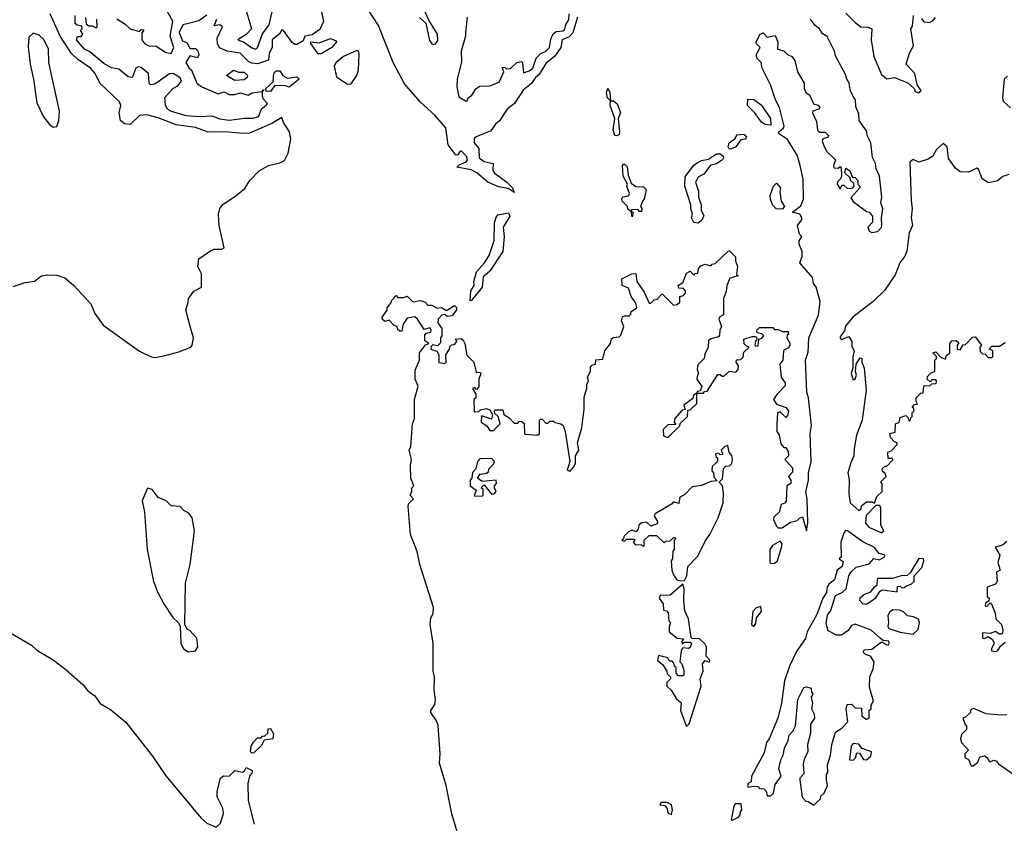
# Model space of a CAD drawing. Extents: x 1678431 to 1860718, y 384618 to 522882.
# Tile 254 of 256: x 1727016 to 1732271, y 496984 to 501273. Entities that reach past the tile are written whole.
import ezdxf

# ---------------------------------------------------------------- set-up
doc = ezdxf.new("R2010")
doc.units = 0

msp = doc.modelspace()

# ---------------------------------------------------------------- linework, layer by layer
at = {"layer": '0CON10XD'}
for points in [[(1729150, 501285), (1729183.3, 501255), (1729202.6, 501162.6), (1729215, 501143.3), (1729225, 501140), (1729235.9, 501144.1), (1729247.3, 501162.7), (1729245.7, 501195), (1729200, 501270), (1729138.8, 501405)], [(1726982, 499848), (1727045, 499870.6), (1727095, 499878), (1727133.3, 499905), (1727165, 499911.1), (1727215, 499910), (1727258, 499895), (1727304.5, 499854.5), (1727396, 499756), (1727416.5, 499705), (1727462.3, 499642.3), (1727655, 499503.1), (1727715, 499474.4), (1727735, 499470), (1727785, 499478.9), (1727865, 499499.5), (1727928.8, 499525), (1727936.4, 499536.4), (1727943.8, 499575), (1727925, 499642.5), (1727903.3, 499725), (1727916.1, 499763.9), (1727916.7, 499785), (1727946.1, 499823.9), (1727986.7, 499845), (1727986.4, 499916.4), (1727967.5, 499955), (1727973, 499997), (1728035, 500040), (1728055, 500047.5), (1728095, 500047.5), (1728107.5, 500055), (1728080, 500175), (1728078, 500235), (1728084.1, 500265.9), (1728101.4, 500288.6), (1728165, 500328.8), (1728217.6, 500372.4), (1728244.2, 500415), (1728295, 500466), (1728344.5, 500495.5), (1728405, 500508.6), (1728428.7, 500521.3), (1728448.9, 500561.1), (1728463.3, 500635), (1728455.7, 500675), (1728424.4, 500725), (1728415, 500751.2), (1728361.5, 500718.5), (1728242.3, 500667.7), (1728205, 500665.4), (1728115, 500675.2), (1728022.9, 500672.9), (1727955, 500696.9), (1727851.7, 500711.7), (1727755, 500749.5), (1727695, 500764.8), (1727655, 500761.1), (1727605, 500714.2), (1727575, 500717.5), (1727555, 500734.2), (1727547.9, 500775), (1727555.4, 500815), (1727548, 500835), (1727443.9, 500933.9), (1727418.4, 500985), (1727394.8, 501015), (1727325, 501061.9), (1727292.1, 501092.1), (1727231.6, 501185), (1727178.7, 501305)], [(1728015, 501296.7), (1727972.3, 501267.7), (1727917.3, 501252.7), (1727887.5, 501245), (1727867.5, 501205), (1727885, 501160), (1727909.3, 501149.3), (1727925, 501120), (1727955, 501120), (1727966.4, 501106.4), (1727972.5, 501085), (1727965, 501070), (1727925, 501080), (1727903.3, 501045), (1727920, 501015), (1727933.6, 501003.6), (1727962.5, 500935), (1727987.5, 500915), (1728075, 500876.7), (1728107.5, 500887.5), (1728135, 500873.3), (1728165, 500873.3), (1728195, 500882.5), (1728235, 500870), (1728257.5, 500882.5), (1728310, 500890), (1728315, 500900), (1728320, 500895), (1728310, 500890), (1728310, 500865), (1728315, 500850), (1728336.7, 500826.7), (1728332.5, 500815), (1728305.6, 500794.4), (1728288.6, 500755), (1728260, 500745), (1728215.9, 500745.9), (1728134.7, 500734.7), (1728085, 500742.2), (1728045, 500757.5), (1727976.1, 500753.9), (1727905, 500759.6), (1727821.2, 500785), (1727804.3, 500795), (1727793.8, 500815), (1727791.7, 500858.3), (1727833.8, 500905), (1727860.6, 500919.4), (1727880, 500945), (1727872.7, 500962.7), (1727835, 500985.7), (1727815, 500984.4), (1727738.3, 500928.3), (1727712.5, 500925), (1727706.4, 500936.4), (1727704.2, 500985), (1727665, 501018), (1727648.3, 501021.7), (1727636.7, 501015), (1727616.2, 500963.8), (1727595, 500968.8), (1727545, 501008.8), (1727506.1, 501016.1), (1727465, 501038.6), (1727391.4, 501101.4), (1727361.2, 501115), (1727318.8, 501165), (1727325, 501182.5), (1727345, 501182.5), (1727352.5, 501195), (1727340, 501215), (1727350, 501225), (1727348.3, 501238.3), (1727323, 501243), (1727313, 501253), (1727312.5, 501295)], [(1727367.5, 501285), (1727371.7, 501251.7), (1727385, 501240), (1727405, 501240), (1727425, 501230), (1727430, 501235), (1727427.5, 501275)], [(1727535, 501277.5), (1727579.3, 501249.3), (1727605, 501223.8), (1727655, 501210), (1727665, 501220), (1727678.3, 501218.3), (1727668.3, 501201.7), (1727668.8, 501165), (1727684.3, 501144.3), (1727705, 501134), (1727745, 501131.2), (1727795, 501100), (1727825, 501092.5), (1727838.8, 501125), (1727820, 501185), (1727834, 501265), (1727794, 501335)], [(1728627.1, 501315), (1728637.3, 501262.7), (1728618.9, 501221.1), (1728577.1, 501192.9), (1728537.5, 501185), (1728530, 501160), (1728495, 501140), (1728485, 501140), (1728471.1, 501151.1), (1728425, 501216), (1728415, 501218.8), (1728402.2, 501197.8), (1728364.4, 501165), (1728364.2, 501125), (1728348, 501095), (1728343.6, 501056.4), (1728285, 501038.1), (1728255, 501040), (1728238.3, 501048.3), (1728193.3, 501095), (1728124.4, 501104.4), (1728082.1, 501122.1), (1728071.1, 501145), (1728070, 501175), (1728098.8, 501235), (1728085, 501246.2), (1728055, 501240), (1728069.2, 501275)], [(1728225, 501194), (1728180, 501165), (1728215, 501152.5), (1728255, 501123.1), (1728276.2, 501115), (1728285.6, 501125), (1728312, 501198), (1728347.1, 501245), (1728362.9, 501315)], [(1728227.5, 501315), (1728254, 501225), (1728225, 501194)], [(1729993.4, 501286.6), (1729967.9, 501202.1), (1729948.3, 501181.7), (1729911.8, 501165), (1729904.1, 501125), (1729871.5, 501078.5), (1729825, 501039.5), (1729789.6, 500980.4), (1729769.5, 500965), (1729748.5, 500931.5), (1729703.9, 500896.1), (1729656.4, 500825), (1729617.9, 500795), (1729576.8, 500733.2), (1729555, 500715.4), (1729531, 500679), (1729452.4, 500647.6), (1729442, 500638), (1729441.5, 500615), (1729466, 500585), (1729468, 500535), (1729495, 500515.7), (1729542.5, 500505), (1729542.3, 500472.3), (1729548.8, 500455), (1729616, 500405), (1729646, 500375), (1729655, 500350), (1729622.7, 500372.7), (1729571.1, 500381.1), (1729515, 500405.6), (1729455.8, 500455.8), (1729425, 500471.4), (1729350, 500485), (1729361.7, 500498.3), (1729400, 500515), (1729406.7, 500525), (1729400.8, 500545), (1729375, 500571.2), (1729365, 500570), (1729355, 500552.5), (1729345, 500550), (1729340, 500555), (1729303.8, 500605), (1729290.8, 500695), (1729232.6, 500762.6), (1729155, 500832), (1729069.8, 500929.8), (1729009.3, 501045), (1728931.1, 501241.1), (1728871.2, 501335)], [(1729404.3, 501285.7), (1729396.2, 501205), (1729396, 501185), (1729373.3, 501105), (1729373.4, 501046.6), (1729350.6, 500955), (1729348.6, 500915), (1729360.7, 500860.7), (1729395, 500840), (1729405, 500840), (1729410, 500855), (1729429.3, 500870.7), (1729452.5, 500905), (1729471.7, 500918.3), (1729525, 500920), (1729575, 500940), (1729600, 500995), (1729591.7, 501018.3), (1729605, 501020), (1729615, 501010), (1729635, 501012.5), (1729670, 501045), (1729695, 501050), (1729700, 501045), (1729705, 500990), (1729735, 501000), (1729754.3, 501015), (1729772.1, 501067.9), (1729798.2, 501091.8), (1729825, 501104.3), (1729844, 501125), (1729850.5, 501169.5), (1729862.7, 501197.3), (1729879.8, 501210.2), (1729915, 501213.9), (1729925, 501222.5), (1729931.9, 501248.1), (1729947.9, 501272.1), (1729949.3, 501305)], [(1731425, 501307.1), (1731475, 501257.5), (1731505, 501234), (1731545, 501233.3), (1731563.6, 501223.6), (1731561.5, 501165), (1731574.1, 501075.9), (1731615, 500980.8), (1731645, 500958.1), (1731685, 500964.2), (1731755.7, 500935.7), (1731790, 500905), (1731795, 500890), (1731812.5, 500882.5), (1731826.7, 500895), (1731806.1, 500926.1), (1731793.8, 500985), (1731747.5, 501035), (1731766.1, 501093.9), (1731786.1, 501133.9), (1731772.5, 501225), (1731781.7, 501238.3), (1731787.5, 501295)], [(1731828.8, 501278.8), (1731841.7, 501261.7), (1731871.7, 501258.3), (1731891.2, 501268.8), (1731903.3, 501285)], [(1731288.3, 499768.3), (1731266.7, 499845), (1731253.3, 499865), (1731247.7, 499897.7), (1731180, 499975), (1731191.7, 500008.3), (1731192.5, 500035), (1731176.7, 500075), (1731177, 500093), (1731190, 500115), (1731178.3, 500128.3), (1731167.5, 500175), (1731190, 500205), (1731190, 500215), (1731180, 500235), (1731140, 500245), (1731185, 500280), (1731200, 500315), (1731198.3, 500421.7), (1731182, 500495), (1731165, 500550), (1731115, 500633.3), (1731066.2, 500665), (1731068, 500675), (1731092, 500695), (1731095.7, 500705), (1731070.8, 500805), (1731050.8, 500845), (1731024, 500925), (1730978.8, 501015), (1730973.6, 501043.6), (1730952.5, 501065), (1730947.5, 501085), (1730967.5, 501125), (1730947.5, 501145), (1730947.5, 501155), (1730967.5, 501195), (1730985, 501202.5), (1731005, 501180), (1731048.3, 501188.3), (1731062.5, 501155), (1731060, 501115), (1731095, 501107.5), (1731115, 501087.5), (1731136.4, 501076.4), (1731152.5, 501055), (1731167.5, 500995), (1731202.5, 500935), (1731202.5, 500905), (1731212.5, 500885), (1731231.7, 500871.7), (1731253.6, 500823.6), (1731277, 500817), (1731287.5, 500805), (1731280, 500795), (1731250, 500785), (1731247.5, 500775), (1731269.3, 500729.3), (1731274, 500684), (1731285, 500672.5), (1731315, 500672.5), (1731332.5, 500655), (1731330, 500645), (1731303.3, 500636.7), (1731300, 500625), (1731306.2, 500605), (1731321.7, 500571.7), (1731370, 500525), (1731360, 500495), (1731361.7, 500481.7), (1731385, 500480), (1731395, 500490), (1731400, 500485), (1731401.7, 500438.3), (1731397, 500423), (1731381.7, 500408.3), (1731380, 500395), (1731395, 500370), (1731405, 500390), (1731415, 500390), (1731435, 500372.5), (1731457, 500373), (1731470, 500385), (1731468.3, 500398.3), (1731450, 500415), (1731448.3, 500428.3), (1731420, 500455), (1731425, 500480), (1731446.4, 500466.4), (1731461.7, 500431.7), (1731475, 500430), (1731490, 500415), (1731490, 500395), (1731500, 500385), (1731500, 500375), (1731453, 500323), (1731465, 500302.5), (1731535, 500250), (1731550, 500245), (1731567.5, 500225), (1731567, 500193), (1731542.5, 500165), (1731550, 500145), (1731565, 500137.5), (1731595, 500142.5), (1731615, 500163.3), (1731617.5, 500175), (1731615.4, 500215), (1731623.6, 500263.6), (1731612.5, 500295), (1731617.9, 500325), (1731605, 500437.5), (1731587.5, 500477.5), (1731584.4, 500505), (1731567.1, 500537.1), (1731559.7, 500615), (1731541.1, 500651.1), (1731535, 500679.2), (1731497.5, 500735), (1731495, 500770), (1731478.1, 500808.1), (1731476.8, 500845), (1731468.4, 500858.4), (1731451.2, 500891.2), (1731442.5, 500935), (1731428.2, 500958.2), (1731425, 500977.5), (1731370.3, 501080.3), (1731365, 501105.7), (1731325, 501183.1), (1731299.6, 501199.6), (1731285.6, 501225), (1731261.5, 501241.5), (1731236.5, 501275)], [(1727195, 500698.8), (1727215, 500703.3), (1727225.8, 500734.2), (1727229.4, 500785), (1727171.2, 501045), (1727170, 501115), (1727145, 501167.5), (1727120.7, 501190.7), (1727088.3, 501201.7), (1727065, 501180), (1727062.3, 501127.7), (1727071.4, 501035), (1727090, 500955), (1727108.3, 500828.3), (1727142.9, 500755), (1727175, 500713.8), (1727195, 500698.8)], [(1728625, 501090), (1728610, 501090), (1728570, 501145), (1728570, 501155), (1728615, 501150), (1728675, 501173.3), (1728705, 501160), (1728707.5, 501155), (1728682.5, 501125), (1728625, 501090)], [(1728765, 500928.8), (1728785, 500930), (1728815.4, 500974.6), (1728824.4, 501005), (1728828.5, 501088.5), (1728824.5, 501104.5), (1728815, 501109.1), (1728745, 501076.8), (1728705.6, 501045), (1728694.5, 501025), (1728707.5, 500967.5), (1728765, 500928.8)], [(1728165, 500948.8), (1728120, 500975), (1728157, 501003), (1728185, 500993.3), (1728215, 500992.5), (1728232.5, 500975), (1728230, 500965), (1728215, 500952.5), (1728165, 500948.8)], [(1728355, 500890), (1728331.7, 500891.7), (1728330, 500905), (1728368.3, 500941.7), (1728373, 500987), (1728385, 501000), (1728405, 501000), (1728420, 500975), (1728445, 500960), (1728495, 500967.5), (1728507.5, 500955), (1728455, 500912.5), (1728435, 500920), (1728378.3, 500921.7), (1728355, 500890)], [(1732288.3, 500971.7), (1732271.2, 500955), (1732261.2, 500855), (1732265, 500837.5), (1732305, 500802.5)], [(1730205, 500652.5), (1730193.3, 500655), (1730183.8, 500685), (1730192.5, 500745), (1730167.5, 500815), (1730170, 500840), (1730153.3, 500855), (1730147.5, 500885), (1730155, 500907.5), (1730166.7, 500885), (1730170, 500840), (1730185, 500840), (1730205, 500823.3), (1730222, 500775), (1730210, 500745), (1730217.3, 500672.7), (1730215, 500660), (1730205, 500652.5)], [(1731025, 500710), (1730995, 500713.3), (1730975, 500726.7), (1730937.3, 500777.3), (1730900, 500815), (1730901.7, 500848.3), (1730935, 500846.7), (1730975.9, 500815.9), (1731023.8, 500745), (1731025, 500710)], [(1730805, 500582.5), (1730797.5, 500595), (1730803.3, 500615), (1730833, 500637), (1730845, 500657.5), (1730881.7, 500661.7), (1730895, 500650), (1730890, 500635), (1730865, 500632.5), (1730837.5, 500595), (1730815, 500583.3), (1730805, 500582.5)], [(1732295, 500447.5), (1732263.9, 500436.1), (1732235, 500412.5), (1732187, 500403), (1732153.6, 500423.6), (1732133.3, 500475), (1732125, 500481.2), (1732081.4, 500458.6), (1732035, 500460.5), (1732010.6, 500480.6), (1731972.9, 500532.9), (1731966.8, 500595), (1731945, 500612.5), (1731909.7, 500580.3), (1731890, 500545), (1731865, 500528.6), (1731815, 500512), (1731785, 500527.1), (1731766.7, 500513.3), (1731773.5, 500306.5), (1731780, 500265), (1731773.5, 500215), (1731781.6, 500175), (1731763.8, 500135), (1731751.7, 500038.3), (1731739.8, 500010.2), (1731714.3, 499975), (1731688, 499912), (1731632.7, 499827.3), (1731571.9, 499768.1), (1731463.5, 499685), (1731422, 499635), (1731420, 499615), (1731395, 499580), (1731395, 499572.5), (1731405, 499566.7), (1731441.7, 499581.7), (1731457.5, 499555), (1731458.3, 499528.3), (1731470, 499505), (1731463, 499473), (1731462.5, 499415), (1731453.8, 499385), (1731465, 499350), (1731476.1, 499353.9), (1731482.5, 499375), (1731477.5, 499395), (1731480, 499435), (1731501.7, 499468.3), (1731510, 499465), (1731510, 499445), (1731523, 499413), (1731533.8, 499295), (1731512.5, 499135), (1731482.5, 499055), (1731469.2, 498985), (1731468, 498945), (1731452, 498908), (1731435.6, 498855), (1731443, 498817), (1731441.5, 498741.5), (1731448, 498695), (1731495, 498653.8), (1731505, 498660), (1731510.7, 498679.3), (1731535, 498700), (1731565, 498700), (1731578.3, 498691.7), (1731591.7, 498728.3), (1731620, 498755), (1731620, 498795), (1731613, 498807), (1731640, 498835), (1731635, 498850), (1731621.7, 498861.7), (1731620, 498875), (1731635, 498890), (1731645, 498890), (1731677, 498923), (1731675, 498930), (1731651.7, 498931.7), (1731650, 498965), (1731668.3, 498971.7), (1731700, 499005), (1731700, 499015), (1731685, 499020), (1731663, 499043), (1731660, 499065), (1731688.3, 499071.7), (1731690, 499115), (1731710, 499125), (1731715, 499150), (1731745, 499160), (1731758.3, 499148.3), (1731761.7, 499131.7), (1731768.3, 499131.7), (1731771.7, 499148.3), (1731780, 499155), (1731780, 499175), (1731790, 499185), (1731788.3, 499198.3), (1731780, 499205), (1731791.7, 499218.3), (1731808.3, 499221.7), (1731800, 499235), (1731800, 499255), (1731825, 499280), (1731838.3, 499281.7), (1731841.7, 499318.3), (1731875, 499320), (1731885, 499330), (1731908.3, 499331.7), (1731910, 499345), (1731905, 499350), (1731885, 499350), (1731875, 499340), (1731860, 499355), (1731861.7, 499368.3), (1731881.7, 499388.3), (1731900, 499395), (1731900, 499455), (1731910, 499465), (1731910, 499475), (1731890, 499495), (1731905, 499500), (1731931.7, 499471.7), (1731958.3, 499461.7), (1731961.7, 499478.3), (1731980, 499495), (1731980, 499545), (1731991.7, 499558.3), (1732015, 499560), (1732028.3, 499548.3), (1732020, 499535), (1732020, 499515), (1732035, 499510), (1732051.7, 499538.3), (1732065, 499540), (1732101.7, 499578.3), (1732115, 499580), (1732150, 499535), (1732140, 499525), (1732141.7, 499501.7), (1732155, 499490), (1732168.3, 499488.3), (1732185, 499470), (1732205, 499470), (1732210, 499475), (1732210, 499505), (1732190, 499515), (1732205, 499530), (1732245, 499530), (1732275, 499550)], [(1730635, 500187.5), (1730615, 500190), (1730602.5, 500215), (1730607.5, 500235), (1730597.5, 500265), (1730598.8, 500285), (1730566, 500385), (1730568, 500435), (1730614.1, 500495.9), (1730631.2, 500508.8), (1730655, 500521.2), (1730691.7, 500528.3), (1730735, 500556.2), (1730755, 500556.7), (1730770, 500545), (1730773.3, 500535), (1730766.7, 500525), (1730735, 500503.8), (1730704, 500496), (1730669.3, 500450.7), (1730637, 500433), (1730623.3, 500405), (1730638.3, 500358.3), (1730640, 500325), (1730652.5, 500285), (1730652.5, 500255), (1730667.5, 500227.5), (1730657, 500203), (1730645, 500192.5), (1730635, 500187.5)], [(1730285, 500220), (1730280, 500250), (1730261.7, 500261.7), (1730260, 500275), (1730232.5, 500305), (1730230, 500315), (1730235, 500327.5), (1730266.4, 500333.6), (1730270, 500345), (1730257.5, 500385), (1730260, 500395), (1730237, 500437), (1730233.3, 500495), (1730238.3, 500501.7), (1730245, 500502.5), (1730257.7, 500487.7), (1730263.6, 500443.6), (1730280, 500400), (1730305, 500382.5), (1730345, 500380), (1730360, 500365), (1730350, 500315), (1730340, 500305), (1730330, 500275), (1730337.5, 500265), (1730335, 500250), (1730325, 500250), (1730315, 500260), (1730281.7, 500258.3), (1730280, 500250), (1730290, 500245), (1730285, 500220)], [(1731085, 500262.5), (1731054.1, 500264.1), (1731033.8, 500285), (1731023.8, 500315), (1731022, 500335), (1731040, 500385), (1731055, 500400), (1731076.7, 500375), (1731072.5, 500355), (1731080, 500305), (1731097.5, 500275), (1731085, 500262.5)], [(1729425, 499772.5), (1729420, 499775), (1729423.3, 499825), (1729441.2, 499855), (1729440, 499875), (1729453.6, 499926.4), (1729496.7, 499975), (1729522, 500015), (1729548.8, 500095), (1729550.9, 500189.1), (1729557, 500213), (1729568.3, 500231.7), (1729625, 500242.5), (1729632.9, 500225), (1729596.9, 500165), (1729602.7, 500115), (1729594.4, 500035), (1729525, 499930), (1729490, 499900), (1729484.2, 499845), (1729425, 499772.5)], [(1729366.5, 496885), (1729323.3, 497035), (1729292.3, 497185), (1729257.3, 497305), (1729260.4, 497355), (1729250.5, 497505), (1729241.3, 497531.3), (1729210, 497575), (1729210, 497585), (1729231.4, 497618.6), (1729235.7, 497645), (1729227.8, 497695), (1729230, 497765), (1729222.4, 497797.6), (1729222.7, 497945), (1729206.2, 498045), (1729210.7, 498079.3), (1729223.8, 498106.2), (1729223.9, 498136.1), (1729152.5, 498365), (1729137.1, 498435), (1729101.4, 498525), (1729088.8, 498675), (1729091.2, 498688.8), (1729117.5, 498715), (1729100, 498735), (1729110, 498755), (1729110, 498775), (1729120, 498785), (1729103.3, 498825), (1729101.2, 498895), (1729107.5, 498925), (1729094.2, 498975), (1729103.3, 498995), (1729112.5, 499115), (1729122.5, 499145), (1729123.8, 499245), (1729143, 499317), (1729126.7, 499355), (1729127, 499403), (1729150, 499455), (1729150, 499495), (1729181.7, 499538.3), (1729200, 499545), (1729178.3, 499558.3), (1729178.3, 499591.7), (1729185, 499600), (1729210, 499605), (1729212.5, 499615), (1729205, 499627.5), (1729175, 499620), (1729140, 499675), (1729125, 499687.5), (1729085, 499680), (1729063, 499647), (1729055, 499610), (1729045, 499610), (1729035, 499620), (1729030, 499635), (1729015, 499640), (1728988.3, 499668.3), (1728965, 499662.5), (1728953, 499673), (1728950, 499685), (1728977, 499723), (1728977.5, 499735), (1729000, 499765), (1729000, 499775), (1729025, 499800), (1729035, 499790), (1729065, 499790), (1729085, 499797.5), (1729115, 499767.5), (1729155, 499773.3), (1729180, 499765), (1729195, 499750), (1729215, 499750), (1729245, 499732.5), (1729267, 499737), (1729295, 499720), (1729337, 499747), (1729347, 499737), (1729347.5, 499725), (1729325, 499692.5), (1729298.3, 499688.3), (1729285, 499700), (1729270, 499695), (1729250, 499675), (1729247.5, 499655), (1729270, 499625), (1729270, 499585), (1729262.5, 499575), (1729261.7, 499548.3), (1729247, 499533), (1729221.7, 499538.3), (1729211.7, 499528.3), (1729210, 499515), (1729243.3, 499503.3), (1729253.3, 499485), (1729253.3, 499443.3), (1729285, 499437.5), (1729292.5, 499445), (1729290, 499485), (1729310, 499515), (1729311.7, 499528.3), (1729321.7, 499538.3), (1729338.3, 499541.7), (1729350, 499555), (1729341.7, 499568.3), (1729371.7, 499571.7), (1729383, 499563), (1729392.5, 499545), (1729403, 499483), (1729440, 499445), (1729451.7, 499391.7), (1729475, 499390), (1729477.5, 499385), (1729467.5, 499355), (1729467, 499313), (1729455, 499300), (1729445, 499310), (1729432.5, 499305), (1729450, 499275), (1729450, 499255), (1729440, 499245), (1729442.5, 499182.5), (1729465, 499180), (1729475, 499190), (1729505, 499197.5), (1729525, 499190), (1729540, 499165), (1729535, 499140), (1729481.7, 499158.3), (1729480, 499125), (1729510, 499105), (1729525, 499080), (1729545, 499080), (1729580, 499115), (1729570, 499155), (1729551.7, 499171.7), (1729550, 499185), (1729555, 499190), (1729595, 499190), (1729600, 499165), (1729628.3, 499148.3), (1729655, 499120), (1729675, 499120), (1729681.7, 499128.3), (1729695, 499130), (1729708.3, 499118.3), (1729710, 499065), (1729715, 499060), (1729780, 499055), (1729790, 499065), (1729790, 499135), (1729795, 499140), (1729805, 499140), (1729825, 499120), (1729835, 499120), (1729845, 499130), (1729865, 499130), (1729873, 499123), (1729905, 499116.7), (1729916.1, 499106.1), (1729926.7, 499075), (1729952.5, 498915), (1729938.3, 498868.3), (1729955, 498863.3), (1729972.5, 498885), (1729982.5, 498905), (1729982.5, 498945), (1730000, 498975), (1729993.3, 499015), (1730016.2, 499095), (1730028.8, 499195), (1730029.3, 499260.7), (1730042.5, 499305), (1730042.5, 499325), (1730052.5, 499345), (1730047.5, 499365), (1730062.5, 499395), (1730062.5, 499417.5), (1730071.7, 499428.3), (1730090, 499435), (1730091.7, 499458.3), (1730128.3, 499461.7), (1730140, 499505), (1730170, 499545), (1730175, 499570), (1730183.6, 499576.4), (1730215, 499580), (1730225, 499590), (1730240, 499635), (1730227.5, 499665), (1730233.6, 499686.4), (1730245, 499692.5), (1730268.3, 499691.7), (1730278.3, 499701.7), (1730280, 499715), (1730310, 499735), (1730305, 499760), (1730280, 499795), (1730265, 499840), (1730232.5, 499855), (1730230.7, 499889.3), (1730283, 499917), (1730305, 499917.5), (1730310, 499875), (1730349.2, 499819.2), (1730375, 499760), (1730385, 499760), (1730401.7, 499778.3), (1730418.3, 499781.7), (1730445, 499810), (1730505, 499750), (1730525, 499752.5), (1730540, 499765), (1730540, 499795), (1730558.3, 499801.7), (1730570, 499815), (1730570, 499825), (1730558.3, 499838.3), (1730535, 499840), (1730530, 499855), (1730555, 499870), (1730575, 499920), (1730595, 499930), (1730615, 499910), (1730621.7, 499918.3), (1730635, 499920), (1730640, 499945), (1730651.7, 499958.3), (1730675, 499967.5), (1730705, 499960), (1730711.7, 499968.3), (1730728.3, 499971.7), (1730798.3, 500038.3), (1730805, 500040), (1730836.4, 500006.4), (1730836.2, 499985), (1730847.5, 499955), (1730842.5, 499912.5), (1730850, 499905), (1730807, 499893), (1730790, 499855), (1730787, 499823), (1730772.5, 499785), (1730771.7, 499698.3), (1730753.6, 499686.4), (1730747.5, 499675), (1730762.5, 499635), (1730752.5, 499615), (1730751.7, 499588.3), (1730745, 499580), (1730705, 499570), (1730691.7, 499558.3), (1730690, 499525), (1730673, 499487), (1730670, 499465), (1730635, 499430), (1730632.5, 499405), (1730640, 499385), (1730633, 499377), (1730630, 499355), (1730657.5, 499315), (1730648.3, 499291.7), (1730631.7, 499288.3), (1730630, 499280), (1730665, 499280), (1730671.7, 499288.3), (1730685, 499290), (1730741.7, 499378.3), (1730755, 499380), (1730765, 499370), (1730775, 499370), (1730805, 499397.5), (1730838.3, 499391.7), (1730850, 499405), (1730852.5, 499425), (1730840, 499445), (1730841.7, 499458.3), (1730865, 499460), (1730878.3, 499471.7), (1730881.7, 499498.3), (1730910, 499525), (1730895, 499530), (1730883, 499543), (1730881.7, 499568.3), (1730925, 499582.5), (1730941.7, 499581.7), (1730948.3, 499578.3), (1730950, 499565), (1730943, 499557), (1730940, 499535), (1730945, 499530), (1730958.3, 499531.7), (1730961.7, 499568.3), (1730977, 499573), (1730987.5, 499585), (1730977, 499597), (1730951.7, 499601.7), (1730950, 499615), (1730965, 499630), (1731035, 499630), (1731045, 499620), (1731065, 499620), (1731088.3, 499608.3), (1731118.3, 499608.3), (1731120, 499595), (1731111.7, 499588.3), (1731110, 499575), (1731126.4, 499546.4), (1731126.4, 499533.6), (1731119.3, 499520.7), (1731093.3, 499506.7), (1731090, 499455), (1731072.5, 499435), (1731080, 499365), (1731102.5, 499335), (1731101.7, 499318.3), (1731057, 499273), (1731040, 499245), (1731055, 499220), (1731105, 499202.5), (1731120, 499185), (1731115, 499160), (1731105, 499150), (1731075, 499180), (1731060, 499175), (1731057.5, 499115), (1731057.5, 499075), (1731070, 499055), (1731078.3, 499008.3), (1731095, 498990), (1731105, 498990), (1731118.3, 498968.3), (1731120, 498945), (1731100, 498925), (1731141.7, 498881.7), (1731141.7, 498858.3), (1731120, 498835), (1731132.5, 498815), (1731131.7, 498798.3), (1731110, 498785), (1731107, 498703), (1731098.3, 498691.7), (1731080, 498685), (1731070, 498645), (1731041.7, 498618.3), (1731040, 498605), (1731055, 498570), (1731065, 498560), (1731085, 498560), (1731129.3, 498590.7), (1731165, 498600), (1731180, 498615), (1731195, 498620), (1731216.1, 498543.9), (1731222.5, 498585), (1731219.5, 498715), (1731212.3, 498752.3), (1731227.1, 498815), (1731227.1, 498855), (1731239.7, 498915), (1731235.2, 499065), (1731242.3, 499107.7), (1731226.7, 499255), (1731217.7, 499285), (1731210.4, 499455), (1731225, 499498.8), (1731228.5, 499575), (1731279.6, 499695), (1731288.3, 499768.3)], [(1730475, 499042.5), (1730540, 499105), (1730541.7, 499118.3), (1730580, 499155), (1730581.7, 499188.3), (1730595, 499190), (1730630, 499225), (1730630, 499280), (1730611.7, 499268.3), (1730608.3, 499251.7), (1730560, 499215), (1730568.3, 499191.7), (1730551.7, 499188.3), (1730512.5, 499145), (1730510, 499125), (1730518.3, 499111.7), (1730475, 499110), (1730450, 499085), (1730451.7, 499051.7), (1730475, 499042.5)], [(1730545, 498277.5), (1730565, 498280), (1730577.5, 498305), (1730582.5, 498355), (1730635, 498410), (1730676, 498494), (1730700, 498525), (1730743.3, 498615), (1730770, 498695), (1730773.3, 498745), (1730767.5, 498785), (1730750, 498805), (1730767, 498823), (1730771.7, 498878.3), (1730785, 498890), (1730805, 498892.5), (1730816.7, 498905), (1730821.2, 498925), (1730817, 498947), (1730802.5, 498965), (1730795, 499000), (1730780, 498995), (1730760, 498975), (1730768.3, 498951.7), (1730755, 498950), (1730745, 498960), (1730730, 498955), (1730731.7, 498941.7), (1730740, 498935), (1730740, 498915), (1730711.7, 498888.3), (1730710, 498865), (1730720, 498855), (1730721.7, 498831.7), (1730738.3, 498811.7), (1730705, 498807.5), (1730655, 498786.7), (1730605, 498780), (1730565, 498737.5), (1730540, 498725), (1730535, 498690), (1730505, 498700), (1730495, 498687.5), (1730407.5, 498635), (1730402.5, 498625), (1730420, 498595), (1730418.3, 498581.7), (1730385, 498570), (1730361.7, 498591.7), (1730335, 498587.5), (1730320, 498575), (1730317, 498553), (1730305, 498540), (1730285, 498547.5), (1730265, 498540), (1730240, 498515), (1730238.3, 498501.7), (1730230, 498495), (1730245, 498490), (1730255, 498500), (1730295, 498500), (1730300, 498495), (1730290, 498485), (1730301.7, 498471.7), (1730335, 498470), (1730345, 498462.5), (1730350, 498465), (1730350, 498495), (1730375, 498520), (1730415, 498520), (1730455, 498480), (1730465, 498490), (1730488.3, 498491.7), (1730505, 498510), (1730518.3, 498508.3), (1730510, 498495), (1730510, 498445), (1730503, 498437), (1730500, 498395), (1730492.5, 498385), (1730497.5, 498335), (1730505, 498310), (1730523.6, 498283.6), (1730545, 498277.5)], [(1729485, 498730), (1729490, 498735), (1729490, 498765), (1729480, 498775), (1729495, 498790), (1729535, 498740), (1729548.3, 498741.7), (1729560, 498755), (1729550, 498775), (1729550, 498785), (1729561.7, 498798.3), (1729560, 498815), (1729485, 498807.5), (1729460, 498825), (1729473, 498847), (1729507, 498853), (1729518.3, 498861.7), (1729521.7, 498878.3), (1729545, 498900), (1729550, 498915), (1729535, 498930), (1729471.7, 498928.3), (1729460, 498915), (1729450, 498875), (1729433, 498857), (1729430, 498825), (1729420, 498815), (1729420, 498785), (1729451.7, 498761.7), (1729441.7, 498731.7), (1729485, 498730)], [(1727915, 497898.6), (1727955, 497904.4), (1727966.9, 497925), (1727961.7, 497971.7), (1727925, 498013.3), (1727910, 498020), (1727896.7, 498045), (1727900.6, 498265), (1727926.5, 498365), (1727950, 498545), (1727936.4, 498613.6), (1727918.3, 498638.3), (1727892.7, 498652.7), (1727872.5, 498675), (1727825, 498677.5), (1727797.5, 498705), (1727755, 498722.5), (1727722.5, 498765), (1727698.3, 498771.7), (1727670, 498705), (1727682.5, 498645), (1727696.7, 498445), (1727731.2, 498275), (1727753.8, 498215), (1727786.2, 498155), (1727832.7, 498082.7), (1727863.3, 498053.3), (1727872.5, 498035), (1727875.7, 497945), (1727890, 497915), (1727915, 497898.6)], [(1731615, 498534.2), (1731627.5, 498545), (1731612.5, 498575), (1731611.7, 498671.7), (1731605, 498680), (1731585, 498680), (1731533.9, 498626.1), (1731530, 498585), (1731547.5, 498565), (1731615, 498534.2)], [(1731255, 497080), (1731290, 497115), (1731291.7, 497128.3), (1731310, 497145), (1731327.5, 497185), (1731322.5, 497215), (1731322.5, 497245), (1731330, 497255), (1731327.5, 497295), (1731343.3, 497345), (1731350, 497405), (1731370, 497470), (1731405, 497491.2), (1731436.2, 497525), (1731427.5, 497595), (1731431.7, 497618.3), (1731455, 497620), (1731475, 497600), (1731508.3, 497598.3), (1731510, 497555), (1731535, 497540), (1731550, 497545), (1731550, 497585), (1731560, 497595), (1731560, 497615), (1731572.5, 497635), (1731551.2, 497711.2), (1731553.3, 497765), (1731571.7, 497808.3), (1731577.5, 497845), (1731557.5, 497875), (1731530, 497885), (1731520, 497895), (1731520, 497905), (1731525, 497910), (1731565, 497913.3), (1731615, 497952.5), (1731645, 497936.7), (1731655, 497937.5), (1731657.5, 497945), (1731655, 497955.6), (1731625, 497960), (1731610, 497970), (1731560, 498015), (1731475, 498046.2), (1731455, 498039.2), (1731437.6, 498012.4), (1731402, 497988), (1731375, 497988.6), (1731331.4, 498011.4), (1731320.6, 498050.6), (1731327.2, 498095), (1731345, 498120), (1731371.1, 498198.9), (1731405.6, 498215), (1731428, 498235), (1731441.2, 498305), (1731454.1, 498325.9), (1731480, 498350), (1731550.7, 498369.3), (1731575, 498396.7), (1731605, 498390), (1731630, 498405), (1731636, 498415), (1731603.3, 498423.3), (1731578.8, 498455), (1731516.7, 498486.7), (1731435, 498545.5), (1731423.8, 498546.2), (1731415, 498532.5), (1731398, 498485), (1731400, 498405), (1731390, 498395), (1731411.7, 498381.7), (1731406.7, 498355), (1731380, 498335), (1731365, 498282.5), (1731335, 498260.8), (1731325, 498246), (1731321.8, 498215), (1731302.5, 498185), (1731271.5, 498098.5), (1731219.2, 498005), (1731209.4, 497970.6), (1731164.7, 497905), (1731125, 497823.3), (1731098.8, 497745), (1731082.5, 497625), (1731063.1, 497545), (1731015.7, 497434.3), (1731002.9, 497415), (1730990, 497360), (1730921.2, 497235), (1730920, 497205), (1730905, 497196.7), (1730900, 497185), (1730905, 497177.5), (1730935, 497182.5), (1730955, 497180), (1730965, 497170), (1730988.3, 497168.3), (1731000, 497155), (1731005, 497130), (1731025, 497130), (1731040, 497145), (1731048.3, 497191.7), (1731080, 497235), (1731067.5, 497275), (1731078.3, 497321.7), (1731091.7, 497348.3), (1731097.5, 497385), (1731117.5, 497425), (1731122.5, 497455), (1731142.5, 497475), (1731156.1, 497503.9), (1731170, 497645), (1731201.7, 497708.3), (1731215, 497712.5), (1731240, 497705), (1731243, 497683), (1731250, 497675), (1731240, 497655), (1731247.5, 497625), (1731242.5, 497595), (1731257, 497567), (1731257.5, 497545), (1731237, 497513), (1731237.5, 497465), (1731220, 497405), (1731223, 497367), (1731202.5, 497325), (1731198.3, 497301.7), (1731201.7, 497248.3), (1731180, 497225), (1731180, 497215), (1731193, 497123), (1731211.7, 497101.7), (1731225, 497100), (1731255, 497080)], [(1731025, 498370), (1731045, 498372.5), (1731060, 498385), (1731082.5, 498455), (1731086.1, 498476.1), (1731075, 498490), (1731033.6, 498466.4), (1731020, 498445), (1731020, 498375), (1731025, 498370)], [(1732285, 498487.5), (1732261.7, 498468.3), (1732221.7, 498458.3), (1732247.5, 498415), (1732237.5, 498375), (1732250, 498335), (1732230, 498325), (1732233, 498277), (1732225, 498260), (1732180, 498245), (1732180, 498195), (1732190, 498185), (1732188.3, 498171.7), (1732171.7, 498158.3), (1732170, 498145), (1732178.3, 498141.7), (1732195, 498160), (1732205, 498150), (1732223.3, 498105), (1732226.7, 498075), (1732256.7, 498045), (1732263.3, 498015), (1732262.5, 497997.5), (1732255, 497992.5), (1732243, 497993), (1732225, 498006.7), (1732195, 497997.5), (1732155, 498000), (1732155, 497972.5), (1732165, 497970), (1732185, 497980), (1732207.5, 497965), (1732217.5, 497945), (1732202.5, 497915), (1732203.8, 497903.8), (1732225, 497900), (1732235, 497904.2), (1732250.4, 497929.6), (1732275, 497950)], [(1731535, 498154.2), (1731585, 498186.7), (1731608, 498222), (1731620, 498230), (1731700, 498220), (1731701.7, 498248.3), (1731715, 498250), (1731721.7, 498241.7), (1731735, 498240), (1731745, 498250), (1731775, 498260), (1731790, 498275), (1731790, 498305), (1731830.7, 498349.3), (1731842.5, 498385), (1731840, 498395), (1731815, 498396.7), (1731768.8, 498321.2), (1731753.3, 498306.7), (1731720, 498305), (1731675, 498291.2), (1731595, 498290), (1731589.3, 498250.7), (1731575, 498242.5), (1731554.1, 498215.9), (1731525, 498204.2), (1731499.5, 498185), (1731499.1, 498175), (1731515, 498156.9), (1731535, 498154.2)], [(1730575, 497500), (1730590, 497515), (1730653.3, 497715), (1730648.8, 497755), (1730663.3, 497795), (1730660, 497835), (1730675, 497852.5), (1730697, 497843), (1730700, 497855), (1730680, 497875), (1730682.5, 497925), (1730675, 497940), (1730645, 497967.5), (1730605, 497970), (1730600, 497975), (1730586, 498075), (1730567, 498117), (1730560, 498175), (1730562.5, 498235), (1730555, 498260), (1730488.3, 498201.7), (1730435, 498200), (1730430, 498185), (1730450, 498155), (1730451.7, 498121.7), (1730468.3, 498118.3), (1730477, 498107), (1730480, 498065), (1730490, 498055), (1730482.5, 498035), (1730482.5, 498005), (1730525, 497972.5), (1730558.3, 497968.3), (1730550, 497955), (1730551.7, 497941.7), (1730565, 497950), (1730595, 497950), (1730601.7, 497941.7), (1730595, 497922.5), (1730585, 497917.5), (1730555, 497920), (1730547.5, 497905), (1730540, 497845), (1730550, 497835), (1730561.7, 497801.7), (1730560, 497775), (1730555, 497770), (1730531.7, 497771.7), (1730520, 497785), (1730520, 497815), (1730511.7, 497821.7), (1730508.3, 497838.3), (1730498.3, 497848.3), (1730485, 497850), (1730475, 497867.5), (1730425, 497880), (1730420, 497855), (1730449.3, 497829.3), (1730470, 497795), (1730471.7, 497781.7), (1730490, 497765), (1730490, 497755), (1730470, 497735), (1730470, 497715), (1730492.5, 497695), (1730520.7, 497650.7), (1730547, 497627), (1730543.3, 497585), (1730575, 497500)], [(1730935, 498033.8), (1730945, 498050), (1730949.3, 498080.7), (1730975.7, 498115), (1730971.7, 498141.7), (1730946.4, 498133.6), (1730930, 498115), (1730922.5, 498045), (1730935, 498033.8)], [(1731785, 497993.1), (1731812.1, 498017.9), (1731818.8, 498055), (1731812.5, 498072.5), (1731786.5, 498086.5), (1731755, 498090.8), (1731733, 498113), (1731711.7, 498121.7), (1731676.9, 498123.1), (1731659.3, 498110.7), (1731649.1, 498090.9), (1731653.6, 498055), (1731649.3, 498035), (1731654.2, 498024.2), (1731715, 498003.3), (1731785, 497993.1)], [(1726945, 498013.5), (1727080, 497935), (1727108.5, 497908.5), (1727195, 497856.5), (1727263.4, 497803.4), (1727352.5, 497725), (1727380.3, 497690.3), (1727416.7, 497665), (1727445, 497622.5), (1727500.5, 497590.5), (1727582.7, 497522.7), (1727725, 497342), (1727796.7, 497236.7), (1727985, 497011.2), (1728015, 496984), (1728065, 496962.5), (1728088.8, 496985), (1728103.9, 497036.1), (1728100, 497065), (1728070, 497125), (1728070, 497155), (1728087.5, 497225), (1728103.6, 497236.4), (1728135, 497236.2), (1728165, 497266), (1728205, 497256.7), (1728216.1, 497263.9), (1728225, 497282.5), (1728256.2, 497265), (1728257.5, 497255), (1728243.3, 497235), (1728233.9, 497196.1), (1728235.8, 497105), (1728268.3, 496978.3)], [(1732285, 497561.2), (1732233.6, 497563.6), (1732175, 497568.8), (1732107, 497597), (1732100, 497595), (1732090, 497585), (1732090, 497575), (1732065, 497550), (1732050, 497545), (1732061.7, 497511.7), (1732070, 497505), (1732070, 497485), (1732043, 497457), (1732037.5, 497435), (1732042.5, 497415), (1732080, 497375), (1732060, 497355), (1732060, 497335), (1732080, 497325), (1732095, 497290), (1732105, 497290), (1732130, 497310), (1732140.7, 497339.3), (1732165, 497343.3), (1732180, 497335), (1732191.7, 497311.7), (1732215, 497320), (1732230, 497315), (1732240.7, 497300.7), (1732322.5, 497245)], [(1728255, 497357.5), (1728247.5, 497365), (1728252.5, 497395), (1728263.9, 497416.1), (1728285, 497440), (1728305, 497440), (1728311.7, 497448.3), (1728325, 497450), (1728340, 497465), (1728341.7, 497488.3), (1728355, 497490), (1728371.7, 497461.7), (1728367.5, 497435), (1728321.7, 497428.3), (1728305, 497397.5), (1728265, 497360), (1728255, 497357.5)], [(1731465, 497320), (1731477, 497333), (1731485, 497360), (1731498.3, 497358.3), (1731520, 497325), (1731535, 497323.3), (1731558.3, 497341.7), (1731562.5, 497365), (1731513.3, 497383.3), (1731495, 497406.2), (1731465, 497410), (1731453.3, 497395), (1731445, 497322.5), (1731465, 497320)], [(1730495, 497030), (1730500, 497055), (1730495, 497082.5), (1730470, 497095), (1730440, 497095), (1730432.5, 497082.5), (1730459.3, 497079.3), (1730471.7, 497061.7), (1730475, 497040), (1730495, 497030)], [(1730825, 497002.5), (1730853, 497017), (1730861.7, 497028.3), (1730862.5, 497045), (1730870, 497055), (1730867, 497087), (1730835, 497087.1), (1730828.1, 497075), (1730813, 497003), (1730825, 497002.5)]]:
    msp.add_lwpolyline(points, dxfattribs=at)

doc.saveas('drawing.dxf')
